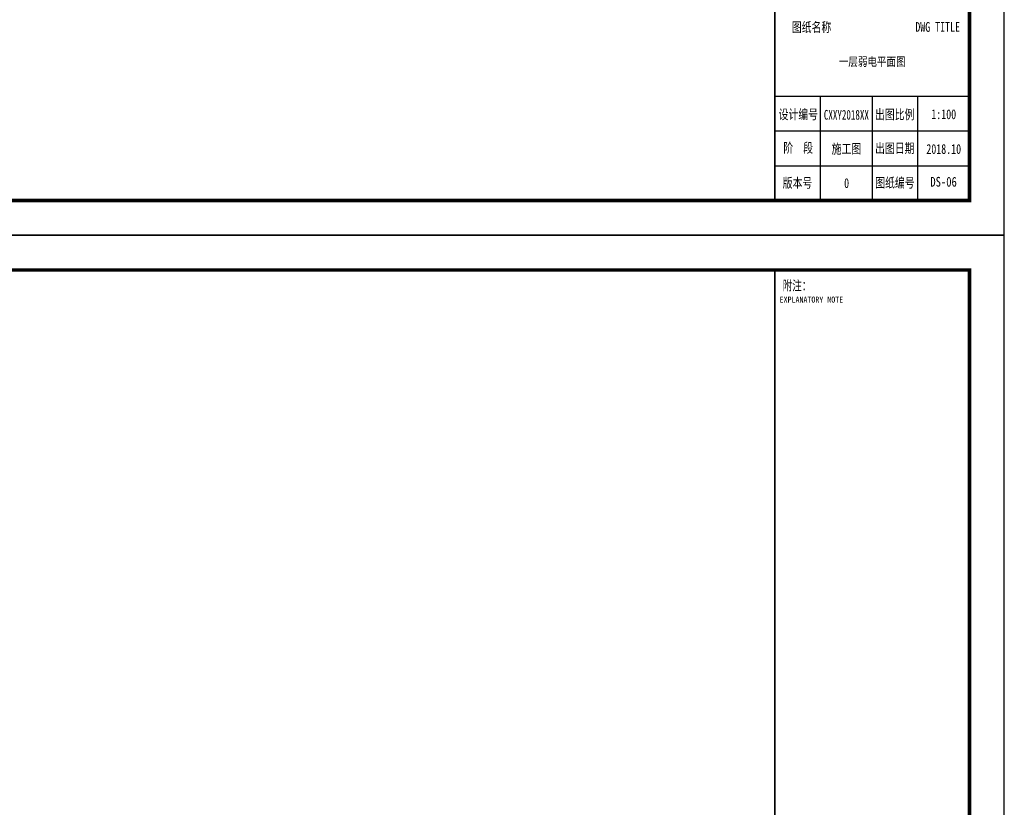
# Model space of a CAD drawing. Extents: x 427948 to 764348, y 274849 to 601549.
# Tile 196 of 212: x 736030 to 764348, y 496004 to 518647. Entities that reach past the tile are written whole.
import ezdxf
from ezdxf.enums import TextEntityAlignment as Align

# ---------------------------------------------------------------- set-up
doc = ezdxf.new("R2010")
doc.units = 0
doc.header["$LTSCALE"] = 1000
doc.header["$MEASUREMENT"] = 0
doc.layers.get('0').update_dxf_attribs({"linetype": 'CONTINUOUS'})
doc.layers.add('PUB_TITLE', color=4, linetype='CONTINUOUS')
doc.layers.add('TK', color=7, linetype='CONTINUOUS')
doc.styles.add('-宋体', font='txt', dxfattribs={"width": 0.8})
doc.styles.add('TKHZ1', font='txt', dxfattribs={"width": 0.8})

# ---------------------------------------------------------------- blocks, each defined once
blk = doc.blocks.new('24')
at = {"color": 4}
for p, q in [((-1110889, 145319), (-1110889, 202719)), ((-1110889, 147726), (-1110889, 147726)), ((-1116547, 145319), (-1110889, 145319))]:
    blk.add_line(p, q, dxfattribs=at)
at = {"layer": 'PUB_TITLE'}
for p, q in [((-1116489, 202719), (-1110889, 202719)), ((-1110889, 145319), (-1110889, 202719)), ((-1116489, 148319), (-1110889, 148319)), ((-1115189, 148319), (-1115189, 145319)), ((-1113689, 148319), (-1113689, 145319)), ((-1112389, 148319), (-1112389, 145319)), ((-1116489, 147319), (-1110889, 147319)), ((-1116489, 146319), (-1110889, 146319))]:
    blk.add_line(p, q, dxfattribs=at)
at = {"layer": 'PUB_TITLE', "linetype": 'Continuous'}
blk.add_lwpolyline([(-1193989, 144319), (-1109889, 144319), (-1109889, 203719), (-1193989, 203719)], close=True, dxfattribs=at)
at = {"layer": 'PUB_TITLE', "linetype": 'Continuous', "const_width": 100}
blk.add_lwpolyline([(-1191489, 145319), (-1110889, 145319), (-1110889, 202719), (-1191489, 202719)], close=True, dxfattribs=at)
at = {"layer": 'PUB_TITLE', "linetype": 'Continuous', "const_width": 80}
blk.add_lwpolyline([(-1110889, 145319), (-1110889, 202719)], dxfattribs=at)
at = {"layer": 'PUB_TITLE', "const_width": 50}
blk.add_lwpolyline([(-1116489, 145319), (-1116489, 202719)], dxfattribs=at)
at = {"layer": 'TK'}
for s, style, width, p in [('附注：', 'TKHZ1', 0.7, (-1116262, 202134)), ('图纸名称', '-宋体', 0.75, (-1115999, 150163)), ('DWG TITLE', '-宋体', 0.75, (-1112448, 150168, 0)), ('设计编号', '-宋体', 0.75, (-1116380, 147656, 0)), ('出图比例', '-宋体', 0.75, (-1113609, 147653, 0)), ('阶  段', '-宋体', 0.75, (-1116244, 146693, 0)), ('施工图', '-宋体', 0.75, (-1114854, 146666, 0)), ('出图日期', '-宋体', 0.75, (-1113606, 146682, 0)), ('版本号', '-宋体', 0.75, (-1116261, 145685, 0)), ('0', '-宋体', 0.75, (-1114496, 145678, 0)), ('图纸编号', '-宋体', 0.75, (-1113602, 145691, 0))]:
    blk.add_text(s, height=280, dxfattribs=dict(at, style=style, width=width)).set_placement(p)
at = {"layer": 'TK', "style": 'TKHZ1', "width": 0.8}
blk.add_text('EXPLANATORY NOTE', height=175, dxfattribs=at).set_placement((-1115437, 201870), align=Align.MIDDLE)
at = {"layer": 'TK', "style": '-宋体'}
for s, width, p in [('CXXY2018XX', 0.68, (-1114431, 147642)), ('1:100', 0.75, (-1111631, 147659)), ('2018.10', 0.75, (-1111631, 146659))]:
    blk.add_text(s, height=280, dxfattribs=dict(at, width=width)).set_placement(p, align=Align.CENTER)

msp = doc.modelspace()

# ---------------------------------------------------------------- block references
for p in [(1874236.9, 368130.5), (1874236.9, 308730.5)]:
    msp.add_blockref('24', p)

# ---------------------------------------------------------------- texts
at = {"style": 'TKHZ1', "width": 0.8}
msp.add_text('一层弱电平面图', height=245, dxfattribs=at).set_placement((760548, 517317.2), align=Align.CENTER)
at = {"layer": 'TK', "style": 'TKHZ1', "width": 0.8}
msp.add_text('DS-06', height=280, dxfattribs=at).set_placement((762601.6, 513847.6), align=Align.CENTER)

doc.saveas('drawing.dxf')
